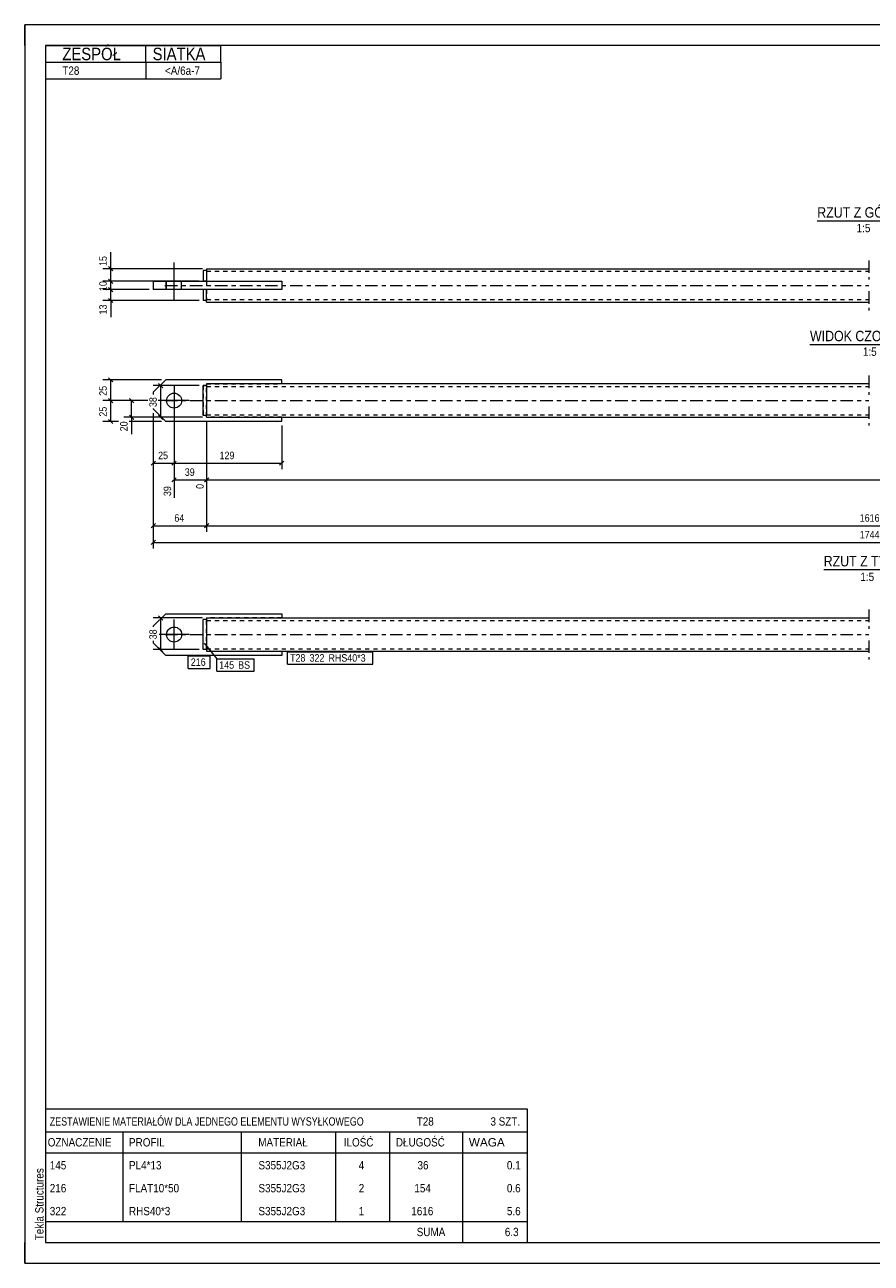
# Model space of a CAD drawing. Header units: millimetres. Extents: x 0 to 420, y 0 to 297.
# Tile 1 of 2: x 0 to 203, y 0 to 297. Entities that reach past the tile are written whole.
import ezdxf

# ---------------------------------------------------------------- set-up
doc = ezdxf.new("R2010")
doc.units = ezdxf.units.MM
for name, pattern in [('XKITLINE00', [0]), ('XKITLINE01', [4, 1, -1, 1, -1]), ('XKITLINE03', [6, 3, -1, 1, -1])]:
    doc.linetypes.add(name, pattern=pattern)
for name, color, linetype, lineweight in [('Arkusz rysunku', 3, 'Continuous', 0), ('Element', 2, 'Continuous', 0), ('Inny typ obiektu', 7, 'Continuous', 0), ('Wymiar', 4, 'Continuous', 0), ('Znak elementu', 2, 'Continuous', 0), ('Śruba', 3, 'Continuous', 0)]:
    doc.layers.add(name, color=color, linetype=linetype, lineweight=lineweight)
doc.styles.add('ARIAL', font='ARIAL.TTF')

msp = doc.modelspace()

# ---------------------------------------------------------------- linework, layer by layer
at = {"layer": 'Arkusz rysunku', "linetype": 'XKITLINE00', "lineweight": 0}
for p, q in [((420, 297), (0, 297)), ((0, 297), (0, 0)), ((0, 292), (0, 297)), ((5, 297), (0, 297)), ((415, 292), (5, 292)), ((5, 292), (5, 5)), ((0, 0), (0, 5)), ((5, 5), (415, 5)), ((0, 0), (420, 0))]:
    msp.add_line(p, q, dxfattribs=at)
at = {"layer": 'Element', "linetype": 'XKITLINE00', "lineweight": 0}
for p, q in [((43.62, 238.08), (42.82, 238.08)), ((42.82, 238.08), (42.82, 235.48)), ((43.62, 238.48), (202.42, 238.48)), ((43.62, 238.48), (43.62, 235.48)), ((30.82, 235.48), (30.82, 233.48)), ((30.82, 235.48), (61.62, 235.48)), ((33.82, 235.48), (33.82, 233.48)), ((61.62, 235.48), (61.62, 233.48)), ((61.62, 233.48), (30.82, 233.48)), ((42.82, 233.48), (42.82, 230.88)), ((43.62, 230.57), (43.62, 233.48)), ((43.62, 230.88), (42.82, 230.88)), ((43.62, 230.48), (43.62, 230.57)), ((43.62, 230.48), (202.42, 230.48)), ((33.82, 211.86), (30.82, 208.86)), ((61.62, 211.86), (33.82, 211.86)), ((61.62, 210.86), (61.62, 211.86)), ((30.82, 208.86), (30.82, 208.35)), ((42.82, 203.26), (42.82, 210.46)), ((42.82, 210.46), (43.62, 210.46)), ((43.62, 210.86), (43.62, 203.6)), ((202.42, 210.86), (43.62, 210.86)), ((30.82, 204.96), (30.82, 204.86)), ((30.82, 204.86), (33.82, 201.86)), ((43.62, 203.26), (42.82, 203.26)), ((43.62, 202.95), (43.62, 203.6)), ((43.62, 202.86), (43.62, 202.95)), ((43.62, 202.86), (202.42, 202.86)), ((61.62, 201.86), (61.62, 202.86)), ((61.62, 201.86), (33.82, 201.86)), ((33.82, 155.76), (30.82, 152.76)), ((33.82, 155.76), (61.62, 155.76)), ((43.62, 154.76), (43.62, 146.76)), ((43.62, 154.76), (202.42, 154.76)), ((61.62, 155.76), (61.62, 154.76)), ((30.82, 152.76), (30.82, 152.65)), ((43.62, 154.36), (42.82, 154.36)), ((42.82, 147.16), (42.82, 154.36)), ((30.82, 149.26), (30.82, 148.76)), ((33.82, 145.76), (30.82, 148.76)), ((61.62, 145.76), (33.82, 145.76)), ((43.62, 147.16), (42.82, 147.16)), ((43.62, 146.76), (202.42, 146.76)), ((61.62, 146.76), (61.62, 145.76))]:
    msp.add_line(p, q, dxfattribs=at)
at = {"layer": 'Element', "linetype": 'XKITLINE01', "lineweight": 0}
for p, q in [((43.62, 238.08), (43.62, 235.48)), ((43.62, 237.88), (202.42, 237.88)), ((43.62, 235.48), (42.82, 235.48)), ((43.62, 235.48), (43.62, 233.48)), ((43.62, 235.48), (43.62, 233.48)), ((43.62, 233.48), (42.82, 233.48)), ((43.62, 233.48), (43.62, 230.88)), ((43.62, 231.08), (202.42, 231.08)), ((43.62, 210.46), (42.82, 210.46)), ((42.82, 210.46), (42.82, 203.26)), ((43.62, 202.86), (43.62, 210.86)), ((43.62, 210.86), (61.62, 210.86)), ((43.62, 210.46), (43.62, 203.26)), ((43.62, 210.46), (43.62, 203.26)), ((43.62, 210.26), (202.42, 210.26)), ((43.62, 203.26), (42.82, 203.26)), ((43.62, 203.21), (43.62, 204.06)), ((43.62, 203.64), (43.62, 203.83)), ((43.62, 203.51), (43.62, 203.64)), ((43.62, 203.46), (43.62, 203.51)), ((43.62, 203.46), (202.42, 203.46)), ((43.62, 202.86), (43.62, 202.86)), ((61.62, 202.86), (43.62, 202.86)), ((61.62, 154.76), (43.62, 154.76)), ((43.62, 154.76), (43.62, 146.76)), ((43.62, 154.36), (42.82, 154.36)), ((42.82, 147.16), (42.82, 154.36)), ((43.62, 147.16), (43.62, 154.36)), ((43.62, 147.16), (43.62, 154.36)), ((43.62, 154.16), (202.42, 154.16)), ((43.62, 147.16), (42.82, 147.16)), ((43.62, 147.5), (43.62, 147.41)), ((43.62, 147.36), (202.42, 147.36)), ((43.62, 146.76), (61.62, 146.76))]:
    msp.add_line(p, q, dxfattribs=at)
at = {"layer": 'Element', "linetype": 'XKITLINE03', "lineweight": 0}
for p, q in [((202.42, 240.48), (202.42, 235.88)), ((33.62, 234.48), (202.42, 234.48)), ((202.42, 233.08), (202.42, 228.48)), ((202.42, 212.86), (202.42, 208.26)), ((33.62, 206.86), (202.42, 206.86)), ((202.42, 205.46), (202.42, 200.86)), ((202.42, 156.76), (202.42, 152.16)), ((33.62, 150.76), (202.42, 150.76)), ((202.42, 149.36), (202.42, 144.76))]:
    msp.add_line(p, q, dxfattribs=at)
at = {"layer": 'Inny typ obiektu', "linetype": 'XKITLINE00', "lineweight": 0}
for p, q in [((5, 292), (47, 292)), ((5, 292), (5, 288)), ((29, 288), (29, 292)), ((47, 288), (47, 292)), ((5, 288), (47, 288)), ((5, 288), (5, 284)), ((29, 288), (29, 284)), ((47, 288), (47, 284)), ((5, 284), (47, 284)), ((190.06, 250), (212.66, 250)), ((188.32, 220.36), (217.4, 220.36)), ((191.61, 166.36), (212.91, 166.36)), ((5, 37), (5, 31.5)), ((5, 37), (120.5, 37)), ((120.5, 37), (120.5, 31.5)), ((5, 31.5), (5, 26.5)), ((5, 31.5), (120.5, 31.5)), ((23.5, 31.5), (23.5, 26.5)), ((52, 26.5), (52, 31.5)), ((74.5, 31.5), (74.5, 26.5)), ((87.5, 31.5), (87.5, 26.5)), ((105, 31.5), (105, 26.5)), ((120.5, 31.5), (120.5, 26.5)), ((5, 26.5), (120.5, 26.5)), ((5, 26.5), (5, 21)), ((23.5, 26.5), (23.5, 21)), ((52, 21), (52, 26.5)), ((74.5, 26.5), (74.5, 21)), ((87.5, 26.5), (87.5, 21)), ((105, 26.5), (105, 21)), ((120.5, 26.5), (120.5, 21)), ((5, 21), (5, 15.5)), ((23.5, 21), (23.5, 15.5)), ((52, 15.5), (52, 21)), ((74.5, 21), (74.5, 15.5)), ((87.5, 21), (87.5, 15.5)), ((105, 21), (105, 15.5)), ((120.5, 21), (120.5, 15.5)), ((5, 15.5), (5, 10)), ((23.5, 15.5), (23.5, 10)), ((52, 10), (52, 15.5)), ((74.5, 15.5), (74.5, 10)), ((87.5, 15.5), (87.5, 10)), ((105, 15.5), (105, 10)), ((120.5, 15.5), (120.5, 10)), ((5, 10), (5, 5)), ((5, 10), (120.5, 10)), ((105, 10), (105, 5)), ((120.5, 10), (120.5, 5)), ((5, 5), (120.5, 5))]:
    msp.add_line(p, q, dxfattribs=at)
at = {"layer": 'Wymiar', "linetype": 'XKITLINE00', "lineweight": 0}
for p, q in [((20.62, 238.48), (20.62, 242.5)), ((20.62, 238.48), (20.62, 242.5)), ((42.62, 238.48), (18.76, 238.48)), ((20.11, 238.99), (21.13, 237.97)), ((20.62, 235.48), (20.62, 238.48)), ((41.82, 235.48), (18.76, 235.48)), ((41.82, 235.48), (20.02, 235.48)), ((20.11, 235.99), (21.13, 234.97)), ((20.11, 235.99), (21.13, 234.97)), ((20.62, 233.48), (20.62, 235.48)), ((29.82, 233.48), (18.76, 233.48)), ((29.82, 233.48), (20.02, 233.48)), ((20.11, 233.99), (21.13, 232.97)), ((20.11, 233.99), (21.13, 232.97)), ((20.62, 230.88), (20.62, 233.48)), ((41.82, 230.88), (18.76, 230.88)), ((20.11, 231.39), (21.13, 230.37)), ((20.62, 230.88), (20.62, 226.86)), ((20.62, 230.88), (20.62, 226.86)), ((32.82, 211.86), (18.76, 211.86)), ((20.11, 212.37), (21.13, 211.35)), ((20.62, 206.86), (20.62, 211.86)), ((32.11, 210.97), (33.13, 209.95)), ((41.82, 210.46), (30.76, 210.46)), ((32.62, 202.86), (32.62, 210.46)), ((29.5, 206.86), (18.76, 206.86)), ((29.5, 206.86), (18.76, 206.86)), ((20.11, 207.37), (21.13, 206.35)), ((20.11, 207.37), (21.13, 206.35)), ((20.62, 201.86), (20.62, 206.86)), ((29.5, 206.86), (23.76, 206.86)), ((25.11, 207.37), (26.13, 206.35)), ((25.62, 202.86), (25.62, 206.86)), ((34.82, 206.86), (32.02, 206.86)), ((34.82, 206.86), (32.02, 206.86)), ((34.82, 206.86), (32.02, 206.86)), ((35.82, 205.86), (35.82, 183.57)), ((35.82, 205.86), (35.82, 190.42)), ((35.82, 205.86), (35.82, 190.42)), ((20.11, 202.37), (21.13, 201.35)), ((42.62, 202.86), (23.76, 202.86)), ((25.11, 203.37), (26.13, 202.35)), ((25.62, 202.86), (25.62, 198.84)), ((25.62, 202.86), (25.62, 198.84)), ((42.62, 202.86), (30.76, 202.86)), ((30.82, 203.86), (30.82, 171.42)), ((30.82, 203.86), (30.82, 175.42)), ((30.82, 203.86), (30.82, 190.42)), ((32.11, 203.37), (33.13, 202.35)), ((22.5, 201.86), (18.76, 201.86)), ((32.82, 201.86), (25.02, 201.86)), ((43.62, 201.86), (43.62, 175.42)), ((43.62, 201.86), (43.62, 175.42)), ((43.62, 201.86), (43.62, 185.7)), ((43.62, 201.86), (43.62, 185.7)), ((61.62, 200.86), (61.62, 190.42)), ((31.33, 192.37), (30.31, 191.35)), ((30.82, 191.86), (35.82, 191.86)), ((36.33, 192.37), (35.31, 191.35)), ((36.33, 192.37), (35.31, 191.35)), ((35.82, 191.86), (61.62, 191.86)), ((62.13, 192.37), (61.11, 191.35)), ((36.33, 188.37), (35.31, 187.35)), ((35.82, 187.86), (43.62, 187.86)), ((44.13, 188.37), (43.11, 187.35)), ((44.13, 188.37), (43.16, 187.4)), ((43.62, 187.86), (370.02, 187.86)), ((31.33, 177.37), (30.31, 176.35)), ((30.82, 176.86), (43.62, 176.86)), ((44.13, 177.37), (43.11, 176.35)), ((44.13, 177.37), (43.11, 176.35)), ((43.62, 176.86), (362.22, 176.86)), ((31.33, 173.37), (30.31, 172.35)), ((30.82, 172.86), (375.02, 172.86)), ((42.62, 154.76), (30.76, 154.76)), ((32.11, 155.27), (33.13, 154.25)), ((32.62, 147.16), (32.62, 154.76)), ((41.82, 147.16), (30.76, 147.16)), ((32.11, 147.67), (33.13, 146.65))]:
    msp.add_line(p, q, dxfattribs=at)
at = {"layer": 'Znak elementu', "linetype": 'XKITLINE00', "lineweight": 0}
for p, q in [((43.04, 148.66), (46.04, 144.96)), ((39.22, 145.66), (44.43, 145.66)), ((39.22, 142.66), (39.22, 145.66)), ((44.43, 142.66), (44.43, 145.66)), ((63.02, 146.66), (83.45, 146.66)), ((63.02, 143.66), (63.02, 146.66)), ((83.45, 143.66), (83.45, 146.66)), ((39.22, 142.66), (44.43, 142.66)), ((46.04, 144.96), (54.99, 144.96)), ((46.04, 141.96), (46.04, 144.96)), ((54.99, 141.96), (54.99, 144.96)), ((63.02, 143.66), (83.45, 143.66)), ((46.04, 141.96), (54.99, 141.96))]:
    msp.add_line(p, q, dxfattribs=at)
at = {"layer": 'Śruba', "linetype": 'XKITLINE00', "lineweight": 0}
for p, q in [((35.82, 230.98), (35.82, 239.98)), ((34.02, 233.48), (34.02, 235.48)), ((37.62, 233.48), (37.62, 235.48)), ((35.82, 210.46), (35.82, 203.26)), ((39.42, 206.86), (32.22, 206.86)), ((35.82, 147.16), (35.82, 154.36)), ((39.42, 150.76), (32.22, 150.76))]:
    msp.add_line(p, q, dxfattribs=at)
for centre in [(35.82, 206.86), (35.82, 150.76)]:
    msp.add_circle(centre, 1.8, dxfattribs=at)

# ---------------------------------------------------------------- texts
at = {"layer": 'Arkusz rysunku', "style": 'ARIAL', "width": 0.85}
msp.add_text('Tekla Structures', height=2, rotation=90, dxfattribs=at).set_placement((4.5, 5.5))
at = {"layer": 'Inny typ obiektu', "style": 'ARIAL'}
for s, height, width, p in [('ZESPÓŁ', 3, 0.85, (9, 288.5)), ('SIATKA', 3, 0.85, (30.66, 288.5)), ('T28', 2, 0.85, (9, 285)), ('<A/6a-7', 2, 0.85, (33.63, 285)), ('RZUT Z GÓRY', 2.5, 0.85, (190.06, 250.75)), ('1:5', 2, 0.85, (199.51, 247.25)), ('WIDOK CZOŁOWY', 2.5, 0.85, (188.32, 221.11)), ('1:5', 2, 0.85, (201.01, 217.61)), ('RZUT Z TYŁU', 2.5, 0.85, (191.61, 167.11)), ('1:5', 2, 0.85, (200.41, 163.61)), ('ZESTAWIENIE MATERIAŁÓW DLA JEDNEGO ELEMENTU WYSYŁKOWEGO', 2, 0.765, (6, 33)), ('T28', 2, 0.85, (94, 33)), ('3', 2, 0.85, (111.69, 33)), (' SZT.', 2, 0.85, (113, 33)), ('OZNACZENIE', 2, 0.85, (5.5, 28)), ('PROFIL', 2, 0.85, (25, 28)), ('MATERIAŁ', 2, 0.85, (56, 28)), ('ILOŚĆ', 2, 0.85, (76.5, 28)), ('DŁUGOŚĆ', 2, 0.85, (89, 28)), ('WAGA', 2, 1.008832, (106.5, 28)), ('145', 2, 0.85, (6, 22.5)), ('PL4*13', 2, 0.85, (25, 22.5)), ('S355J2G3', 2, 0.85, (56.04, 22.5)), ('4', 2, 0.85, (80.09, 22.5)), ('36', 2, 0.85, (94.19, 22.5)), ('0.1', 2, 0.85, (115.63, 22.5)), ('216', 2, 0.85, (6, 17)), ('FLAT10*50', 2, 0.85, (25, 17)), ('S355J2G3', 2, 0.85, (56.04, 17)), ('2', 2, 0.85, (80.09, 17)), ('154', 2, 0.85, (93.44, 17)), ('0.6', 2, 0.85, (115.63, 17)), ('322', 2, 0.85, (6, 11.5)), ('RHS40*3', 2, 0.85, (25, 11.5)), ('S355J2G3', 2, 0.85, (56.04, 11.5)), ('1', 2, 0.85, (80.09, 11.5)), ('1616', 2, 0.85, (92.7, 11.5)), ('5.6', 2, 0.85, (115.63, 11.5)), ('SUMA', 2, 0.85, (94, 6.5)), ('6.3', 2, 0.85, (115.13, 6.5))]:
    msp.add_text(s, height=height, dxfattribs=dict(at, width=width)).set_placement(p)
at = {"layer": 'Wymiar', "style": 'ARIAL', "width": 0.85}
for s, p in [('15', (19.66, 239.15)), ('10', (19.66, 233.14)), ('13', (19.66, 227.53)), ('25', (19.66, 208.02)), ('25', (19.66, 203.02)), ('38', (31.66, 205.32)), ('20', (24.66, 199.51)), ('39', (35.1, 183.97)), ('0', (42.9, 185.7)), ('38', (31.66, 149.62))]:
    msp.add_text(s, height=1.8, rotation=90.0002, dxfattribs=at).set_placement(p)
for s, p in [('25', (31.98, 192.82)), ('129', (46.72, 192.82)), ('39', (38.38, 188.82)), ('64', (35.88, 177.82)), ('1616', (200.25, 177.82)), ('1744', (200.25, 173.82))]:
    msp.add_text(s, height=1.8, dxfattribs=at).set_placement(p)
at = {"layer": 'Znak elementu', "style": 'ARIAL', "width": 0.85}
for s, p in [('T28', (63.62, 144.26)), ('322', (68.3, 144.26)), ('RHS40*3', (72.84, 144.26)), ('216', (39.82, 143.26)), ('145', (46.64, 142.56)), ('BS', (51.18, 142.56))]:
    msp.add_text(s, height=1.8, dxfattribs=at).set_placement(p)

doc.saveas('drawing.dxf')
